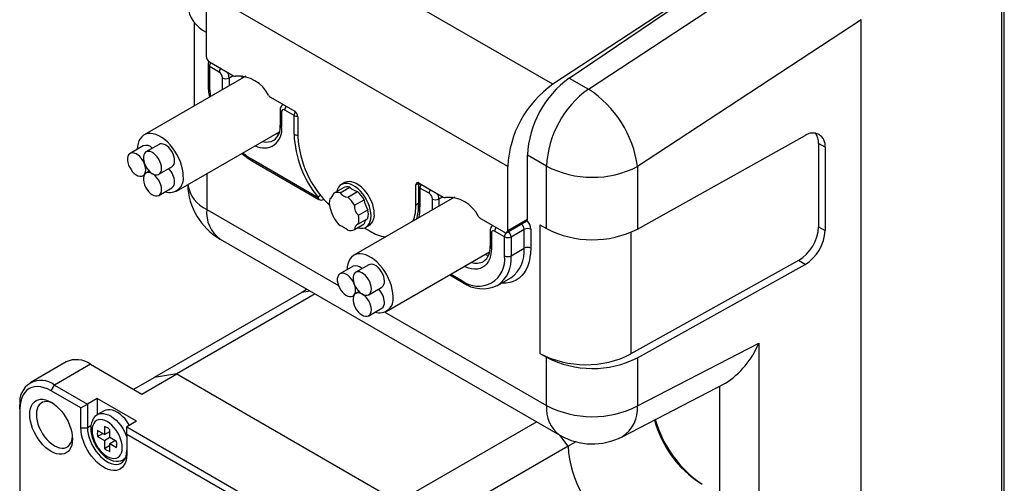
# Model space of a CAD drawing. Extents: x 11 to 421, y 5 to 275.
# Tile 8 of 18: x 266 to 301, y 90 to 107. Entities that reach past the tile are written whole.
import ezdxf

# ---------------------------------------------------------------- set-up
doc = ezdxf.new("R2010")
doc.units = 0
doc.layers.get('0').update_dxf_attribs({"linetype": 'CONTINUOUS'})

msp = doc.modelspace()

# ---------------------------------------------------------------- linework, layer by layer
at = {"color": 7, "linetype": 'CONTINUOUS'}
for p, q in [((285.0526, 104.6182), (274.2103, 110.8774)), ((293.6564, 110.2798), (285.0526, 104.6182)), ((285.6402, 104.8423), (293.6564, 110.2798)), ((286.3275, 104.4455), (294.4836, 109.8023)), ((301.184, 83.6684), (301.184, 109.863)), ((301.2775, 83.8021), (301.2775, 109.9967)), ((283.4269, 101.6666), (272.5846, 107.9257)), ((272.5846, 107.9257), (272.5846, 105.6258)), ((296.1313, 106.9415), (288.0921, 101.6616)), ((296.1313, 80.5443), (296.1313, 106.9462)), ((296.1313, 86.5868), (296.1313, 106.9415)), ((272.1568, 106.8474), (272.1568, 103.8408)), ((272.6537, 105.3264), (272.6537, 104.646)), ((272.7025, 105.4217), (273.5682, 104.9219)), ((272.7025, 105.2584), (272.7025, 104.5779)), ((273.056, 105.0543), (272.7025, 105.2584)), ((274.0063, 104.9085), (270.3514, 102.7986)), ((274.9009, 104.1526), (275.7666, 103.6528)), ((275.2464, 103.6936), (275.2464, 103.1489)), ((275.2952, 103.6255), (275.2952, 103.0809)), ((275.743, 103.5031), (275.4131, 103.6936)), ((275.743, 102.8223), (275.743, 103.5031)), ((275.8845, 103.4487), (275.8845, 102.7407)), ((271.518, 100.7778), (275.2197, 102.9148)), ((288.0921, 99.4158), (294.1168, 102.7744)), ((270.3237, 102.4089), (269.8523, 102.1368)), ((270.8922, 102.4597), (270.4208, 102.1876)), ((294.6005, 102.4951), (294.6005, 99.5011)), ((294.8363, 102.359), (294.6005, 102.4951)), ((294.8363, 102.359), (294.8363, 99.365)), ((284.134, 99.7749), (284.134, 102.0748)), ((270.8848, 101.3837), (271.3562, 101.6559)), ((274.2345, 101.9243), (276.6057, 100.5555)), ((274.2691, 101.848), (276.6402, 100.4792)), ((283.4269, 99.3667), (283.4269, 101.6666)), ((284.8213, 99.4323), (284.8213, 101.678)), ((288.0921, 101.6616), (288.0921, 99.4158)), ((270.3164, 101.3329), (270.3523, 101.3537)), ((270.5377, 101.4972), (270.4208, 101.4297)), ((270.8848, 100.6258), (271.3562, 100.898)), ((277.1692, 100.7015), (277.5145, 100.9009)), ((277.4031, 100.7225), (277.7485, 100.9218)), ((277.5642, 101.0835), (277.4463, 101.0155)), ((280.1271, 100.2915), (280.1271, 100.9995)), ((280.2197, 100.9586), (280.2197, 100.2779)), ((280.245, 101.0675), (281.1107, 100.5677)), ((280.2685, 100.8906), (280.2685, 100.2098)), ((280.5985, 100.7001), (280.2685, 100.8906)), ((277.6821, 100.5615), (278.0274, 100.7608)), ((281.5165, 100.5629), (277.8939, 98.4717)), ((276.8069, 100.4792), (276.8179, 100.4856)), ((277.0298, 100.5031), (277.0525, 100.5163)), ((277.916, 100.2704), (278.2613, 100.4698)), ((278.0554, 99.911), (278.4008, 100.1104)), ((277.916, 99.4007), (278.2613, 99.6)), ((278.0554, 99.5991), (278.4008, 99.7984)), ((278.3296, 99.4855), (278.4474, 99.5535)), ((282.4434, 99.7984), (283.3091, 99.2986)), ((283.3924, 99.2904), (284.0921, 99.6943)), ((283.4269, 99.3667), (284.134, 99.7749)), ((284.5856, 99.5683), (284.8213, 99.4323)), ((284.5856, 99.5683), (284.5856, 94.9413)), ((294.6005, 99.5011), (294.8363, 99.365)), ((278.2689, 99.4589), (278.4772, 99.3387)), ((282.7889, 99.3394), (282.7889, 98.7947)), ((282.8377, 99.2714), (282.8377, 98.7267)), ((283.3091, 99.1353), (282.9555, 99.3394)), ((283.3091, 98.4549), (283.3091, 99.1353)), ((283.5448, 99.1353), (284.0162, 99.4075)), ((283.5448, 99.1353), (283.5448, 98.4549)), ((284.0162, 98.727), (284.0162, 99.4075)), ((284.2519, 99.4075), (284.2519, 98.727)), ((273.0878, 99.056), (285.3047, 92.0033)), ((279.0605, 96.4509), (282.7687, 98.5916)), ((283.5448, 98.4549), (284.0162, 98.727)), ((277.8662, 98.082), (277.3948, 97.8098)), ((278.4346, 98.1328), (277.9632, 97.8606)), ((293.8811, 98.2835), (287.8564, 94.9248)), ((288.0921, 94.7887), (294.1168, 98.1474)), ((294.1168, 98.1474), (293.8811, 98.2835)), ((281.3393, 97.7664), (281.8115, 97.4938)), ((283.0614, 97.3866), (283.0504, 97.3803)), ((283.0614, 97.3866), (283.5328, 97.6587)), ((283.5328, 97.6587), (283.5418, 97.664)), ((276.022, 97.1399), (270.7187, 94.0784)), ((276.5062, 97.0826), (271.5253, 94.2071)), ((276.2144, 97.251), (276.022, 97.1399)), ((276.3235, 97.188), (276.022, 97.1399)), ((277.8589, 97.006), (277.8948, 97.0267)), ((278.0802, 97.1702), (277.9632, 97.1027)), ((278.4273, 97.0568), (278.8987, 97.3289)), ((278.4273, 96.2989), (278.8987, 96.571)), ((288.0921, 93.0551), (292.4471, 95.3104)), ((292.4471, 95.3104), (292.4471, 78.5634)), ((284.5856, 94.9413), (284.8213, 94.8052)), ((267.5496, 94.6414), (266.2533, 93.893)), ((268.4248, 94.5547), (267.1284, 93.8063)), ((268.4248, 94.5547), (270.2761, 93.486)), ((284.8213, 93.0716), (284.8213, 94.8052)), ((288.0921, 94.7887), (288.0921, 93.0551)), ((270.2761, 93.486), (271.5253, 94.2071)), ((271.5253, 94.2071), (270.7187, 94.0784)), ((271.5253, 94.2071), (279.4894, 89.6096)), ((267.0106, 93.6022), (267.1284, 93.8063)), ((267.1284, 93.8063), (268.3184, 93.1194)), ((269.9843, 93.6544), (270.7187, 94.0784)), ((287.5442, 91.9521), (291.252, 93.8722)), ((268.0827, 92.9833), (267.0106, 93.6022)), ((265.8907, 92.9555), (265.8907, 93.0916)), ((268.0827, 92.9833), (268.3184, 93.1194)), ((268.672, 93.3235), (268.3184, 93.1194)), ((268.3184, 93.1194), (268.3184, 92.2756)), ((270.0862, 92.5071), (268.672, 93.3235)), ((268.672, 93.3235), (268.672, 92.7391)), ((265.8907, 92.9555), (265.8907, 79.4833)), ((268.0827, 92.2756), (268.0827, 92.9833)), ((268.9125, 92.8798), (268.6768, 92.7438)), ((270.0862, 92.5071), (269.7326, 92.303)), ((284.4703, 92.485), (279.4894, 89.6096)), ((268.0827, 92.2756), (268.3184, 92.2756)), ((268.9278, 92.0297), (268.6841, 92.1705)), ((268.6841, 91.9586), (268.8676, 92.0645)), ((268.9278, 92.3162), (268.9278, 92.0297)), ((268.9278, 92.0297), (269.1232, 92.1425)), ((269.0979, 92.1279), (269.1232, 92.1133)), ((269.1232, 91.917), (269.1232, 92.2034)), ((269.7326, 92.303), (276.1909, 88.5747)), ((269.7326, 92.0308), (269.7326, 92.303)), ((269.7326, 92.0308), (269.7326, 91.3231)), ((275.9552, 88.4386), (269.7326, 92.0308)), ((268.6841, 91.9586), (268.9278, 91.8179)), ((268.9278, 91.8179), (269.1232, 91.9306)), ((268.9278, 91.8179), (268.9278, 91.5314)), ((269.367, 91.7762), (269.1232, 91.917)), ((269.1232, 91.7051), (269.3067, 91.811)), ((269.1232, 91.4186), (269.1232, 91.7051)), ((269.1232, 91.7051), (269.367, 91.5644)), ((269.2814, 91.8256), (269.2814, 91.7964)), ((285.5992, 91.6111), (285.2978, 92.0073)), ((285.8725, 91.7689), (285.5992, 91.6111)), ((268.9278, 91.5314), (269.1232, 91.6442)), ((285.5992, 91.6111), (280.2959, 88.5496)), ((269.61, 91.1271), (269.6717, 91.1627))]:
    msp.add_line(p, q, dxfattribs=at)
at = {"color": 8, "linetype": 'CONTINUOUS'}
for p, q in [((273.1739, 104.428), (273.1739, 104.8502)), ((273.4096, 104.8502), (273.5511, 104.9318)), ((273.4096, 104.8502), (273.4096, 104.5641)), ((273.881, 104.8362), (273.881, 104.9338)), ((285.6402, 104.8423), (286.3275, 104.4455)), ((284.8213, 101.678), (284.134, 102.0748)), ((272.6044, 101.405), (272.6044, 100.1243)), ((280.1271, 100.9995), (280.245, 101.0675)), ((280.9521, 100.496), (281.0935, 100.5776)), ((281.4235, 100.5092), (281.4235, 100.5796)), ((276.817, 100.4867), (276.8069, 100.4792)), ((280.1271, 100.2915), (280.2197, 100.3449)), ((280.7164, 100.101), (280.7164, 100.496)), ((280.9521, 100.496), (280.9521, 100.2371)), ((272.6044, 100.1243), (277.3395, 97.3908)), ((287.8564, 99.3007), (287.8564, 94.9248)), ((281.3882, 97.7946), (281.777, 97.5701)), ((279.01, 96.4264), (284.8213, 93.0716)), ((291.0454, 78.5705), (291.0454, 93.7652)), ((268.441, 92.3464), (268.3184, 92.2756))]:
    msp.add_line(p, q, dxfattribs=at)
at = {"color": 7, "linetype": 'CONTINUOUS', "flags": 128}
for points in [[(271.7597, 101.312), (271.7532, 101.4351), (271.7338, 101.5639), (271.7017, 101.6961), (271.6576, 101.8298), (271.6021, 101.9629), (271.5361, 102.0932), (271.4606, 102.2187), (271.3768, 102.3374), (271.286, 102.4474), (271.1896, 102.5471), (271.0893, 102.6347), (270.9865, 102.7091), (270.8829, 102.7689), (270.7801, 102.8132), (270.6798, 102.8414), (270.5835, 102.853), (270.4927, 102.8477), (270.4089, 102.8258), (270.3333, 102.7875), (270.2673, 102.7335), (270.2118, 102.6645), (270.1677, 102.5817), (270.1357, 102.4864), (270.1163, 102.3801), (270.11, 102.2855)], [(271.4524, 101.8684), (271.4456, 101.9485), (271.4258, 102.0332), (271.3935, 102.1188), (271.3503, 102.2019), (271.2978, 102.2792), (271.2382, 102.3474), (271.1739, 102.4037), (271.1076, 102.4459), (271.0419, 102.4722), (270.9797, 102.4815), (270.9233, 102.4734), (270.8922, 102.4597)], [(270.4125, 101.5454), (270.4058, 101.6256), (270.3859, 101.7102), (270.3537, 101.7958), (270.3105, 101.879), (270.258, 101.9562), (270.1984, 102.0244), (270.1341, 102.0807), (270.0678, 102.1229), (270.0021, 102.1492), (269.9399, 102.1585), (269.8835, 102.1505), (269.8354, 102.1254), (269.7974, 102.0844), (269.7713, 102.0291), (269.7579, 101.9617), (269.7579, 101.885), (269.7713, 101.8022), (269.7974, 101.7166), (269.8354, 101.6317), (269.8835, 101.5511), (269.9399, 101.478), (270.0021, 101.4155), (270.0678, 101.366), (270.1341, 101.3316), (270.1984, 101.3137), (270.258, 101.313), (270.3105, 101.3297), (270.3537, 101.3629), (270.3859, 101.4113), (270.4058, 101.473), (270.4125, 101.5454)], [(270.981, 101.5962), (270.9742, 101.6764), (270.9544, 101.761), (270.9221, 101.8467), (270.8789, 101.9298), (270.8264, 102.0071), (270.7668, 102.0752), (270.7025, 102.1316), (270.6362, 102.1737), (270.5705, 102.2), (270.5083, 102.2093), (270.4519, 102.2013), (270.4038, 102.1763), (270.3658, 102.1352), (270.3397, 102.0799), (270.3263, 102.0125), (270.3263, 101.9358), (270.3397, 101.853), (270.3658, 101.7674), (270.4038, 101.6826), (270.4519, 101.602), (270.5083, 101.5289), (270.5705, 101.4663), (270.6362, 101.4168), (270.7025, 101.3824), (270.7668, 101.3645), (270.8264, 101.3639), (270.8789, 101.3805), (270.9221, 101.4137), (270.9544, 101.4621), (270.9742, 101.5238), (270.981, 101.5962)], [(270.981, 100.8383), (270.9742, 100.9185), (270.9544, 101.0031), (270.9221, 101.0888), (270.8789, 101.1719), (270.8264, 101.2491), (270.7668, 101.3173), (270.7025, 101.3737), (270.6362, 101.4158), (270.5705, 101.4421), (270.5083, 101.4514), (270.4519, 101.4434), (270.4038, 101.4183), (270.3658, 101.3773), (270.3397, 101.322), (270.3263, 101.2546), (270.3263, 101.1779), (270.3397, 101.0951), (270.3658, 101.0095), (270.4038, 100.9247), (270.4519, 100.844), (270.5083, 100.771), (270.5705, 100.7084), (270.6362, 100.6589), (270.7025, 100.6245), (270.7668, 100.6066), (270.8264, 100.6059), (270.8789, 100.6226), (270.9221, 100.6558), (270.9544, 100.7042), (270.9742, 100.7659), (270.981, 100.8383)], [(278.5125, 99.8899), (278.5059, 99.9987), (278.4861, 100.113), (278.4535, 100.2301), (278.4089, 100.3477), (278.3531, 100.4632), (278.2875, 100.5742), (278.2133, 100.6783), (278.1322, 100.7733), (278.0459, 100.8571), (277.9562, 100.928), (277.8651, 100.9844), (277.7745, 101.0252), (277.6863, 101.0495), (277.6023, 101.0568), (277.5245, 101.0469), (277.4544, 101.02), (277.3936, 100.9767), (277.3432, 100.9179), (277.3045, 100.8449), (277.2796, 100.7653)], [(278.6304, 99.9579), (278.6237, 100.0668), (278.6039, 100.181), (278.5713, 100.2982), (278.5267, 100.4158), (278.471, 100.5313), (278.4053, 100.6423), (278.3312, 100.7463), (278.2501, 100.8413), (278.1638, 100.9251), (278.0741, 100.996), (277.983, 101.0525), (277.8923, 101.0933), (277.8041, 101.1176), (277.7202, 101.1248), (277.6424, 101.1149), (277.5723, 101.088), (277.5642, 101.0835)], [(278.0295, 99.4662), (278.0459, 99.4614), (278.1322, 99.4456), (278.2133, 99.4469), (278.2875, 99.4654), (278.3531, 99.5006), (278.4089, 99.5518), (278.4535, 99.6178), (278.4861, 99.6974), (278.5059, 99.7887), (278.5125, 99.8899)], [(279.3021, 96.985), (279.2956, 97.1082), (279.2762, 97.2369), (279.2442, 97.3692), (279.2001, 97.5029), (279.1446, 97.6359), (279.0786, 97.7662), (279.003, 97.8917), (278.9192, 98.0104), (278.8284, 98.1205), (278.7321, 98.2201), (278.6318, 98.3078), (278.529, 98.3821), (278.4254, 98.4419), (278.3226, 98.4863), (278.2223, 98.5144), (278.1259, 98.526), (278.0352, 98.5208), (277.9513, 98.4988), (277.8758, 98.4606), (277.8098, 98.4065), (277.7543, 98.3375), (277.7102, 98.2548), (277.6781, 98.1595), (277.6587, 98.0531), (277.6524, 97.9585)], [(278.9948, 97.5414), (278.9881, 97.6216), (278.9682, 97.7062), (278.936, 97.7918), (278.8928, 97.875), (278.8402, 97.9522), (278.7806, 98.0204), (278.7164, 98.0767), (278.65, 98.1189), (278.5844, 98.1452), (278.5221, 98.1545), (278.4658, 98.1465), (278.4346, 98.1328)], [(277.955, 97.2184), (277.9483, 97.2986), (277.9284, 97.3832), (277.8962, 97.4689), (277.8529, 97.552), (277.8004, 97.6293), (277.7408, 97.6975), (277.6765, 97.7538), (277.6102, 97.796), (277.5446, 97.8222), (277.4823, 97.8316), (277.426, 97.8235), (277.3778, 97.7985), (277.3399, 97.7574), (277.3137, 97.7021), (277.3004, 97.6347), (277.3004, 97.558), (277.3137, 97.4752), (277.3399, 97.3896), (277.3778, 97.3048), (277.426, 97.2242), (277.4823, 97.1511), (277.5446, 97.0885), (277.6102, 97.039), (277.6765, 97.0046), (277.7408, 96.9867), (277.8004, 96.9861), (277.8529, 97.0027), (277.8962, 97.0359), (277.9284, 97.0843), (277.9483, 97.146), (277.955, 97.2184)], [(278.5234, 97.2693), (278.5167, 97.3494), (278.4968, 97.4341), (278.4646, 97.5197), (278.4214, 97.6029), (278.3688, 97.6801), (278.3092, 97.7483), (278.2449, 97.8046), (278.1786, 97.8468), (278.113, 97.8731), (278.0507, 97.8824), (277.9944, 97.8743), (277.9463, 97.8493), (277.9083, 97.8083), (277.8821, 97.7529), (277.8688, 97.6855), (277.8688, 97.6089), (277.8821, 97.526), (277.9083, 97.4404), (277.9463, 97.3556), (277.9944, 97.275), (278.0507, 97.2019), (278.113, 97.1393), (278.1786, 97.0898), (278.2449, 97.0554), (278.3092, 97.0375), (278.3688, 97.0369), (278.4214, 97.0535), (278.4646, 97.0867), (278.4968, 97.1352), (278.5167, 97.1969), (278.5234, 97.2693)], [(278.5234, 96.5113), (278.5167, 96.5915), (278.4968, 96.6761), (278.4646, 96.7618), (278.4214, 96.8449), (278.3688, 96.9222), (278.3092, 96.9904), (278.2449, 97.0467), (278.1786, 97.0889), (278.113, 97.1151), (278.0507, 97.1245), (277.9944, 97.1164), (277.9463, 97.0914), (277.9083, 97.0503), (277.8821, 96.995), (277.8688, 96.9276), (277.8688, 96.8509), (277.8821, 96.7681), (277.9083, 96.6825), (277.9463, 96.5977), (277.9944, 96.5171), (278.0507, 96.444), (278.113, 96.3814), (278.1786, 96.3319), (278.2449, 96.2975), (278.3092, 96.2796), (278.3688, 96.279), (278.4214, 96.2956), (278.4646, 96.3288), (278.4968, 96.3773), (278.5167, 96.4389), (278.5234, 96.5113)], [(267.0106, 93.6022), (266.8852, 93.6665), (266.7614, 93.7137), (266.6407, 93.7432), (266.5247, 93.7547), (266.4148, 93.748), (266.3123, 93.7232), (266.2187, 93.6806), (266.135, 93.6208), (266.0623, 93.5444), (266.0016, 93.4526), (265.9535, 93.3464), (265.9188, 93.2271), (265.8977, 93.0962), (265.8907, 92.9555)], [(267.7766, 91.8668), (267.77, 91.7551), (267.7505, 91.6529), (267.7183, 91.5619), (267.674, 91.4838), (267.6183, 91.4197), (267.5522, 91.3708), (267.4769, 91.338), (267.3936, 91.3218), (267.3037, 91.3225), (267.2088, 91.3401), (267.1106, 91.3743), (267.0106, 91.4244), (266.9106, 91.4897), (266.8123, 91.569), (266.7174, 91.661), (266.6276, 91.7641), (266.5442, 91.8764), (266.4689, 91.9962), (266.4028, 92.1214), (266.3472, 92.2497), (266.3028, 92.3791), (266.2706, 92.5072), (266.2511, 92.632), (266.2445, 92.7512), (266.2511, 92.8629), (266.2706, 92.9651), (266.3028, 93.0561), (266.3472, 93.1343), (266.4028, 93.1984), (266.4689, 93.2472), (266.5442, 93.28), (266.6276, 93.2962), (266.7174, 93.2955), (266.8123, 93.2779), (266.9106, 93.2438), (267.0106, 93.1936), (267.1106, 93.1283), (267.2088, 93.049), (267.3037, 92.957), (267.3936, 92.854), (267.4769, 92.7416), (267.5522, 92.6218), (267.6183, 92.4967), (267.674, 92.3683), (267.7183, 92.239), (267.7505, 92.1108), (267.77, 91.986), (267.7766, 91.8668)], [(267.0721, 93.1552), (267.0362, 93.1712), (266.9458, 93.2007), (266.8592, 93.2134), (266.778, 93.209), (266.704, 93.1878), (266.6386, 93.15), (266.5831, 93.0965), (266.5388, 93.0284), (266.5065, 92.947), (266.4868, 92.854), (266.4802, 92.7512), (266.4868, 92.6409), (266.5065, 92.5252), (266.5388, 92.4065), (266.5831, 92.2872), (266.6386, 92.1697), (266.704, 92.0564), (266.778, 91.9497), (266.8592, 91.8516), (266.9458, 91.7643), (267.0362, 91.6894), (267.1284, 91.6286), (267.2207, 91.5829), (267.311, 91.5535), (267.3977, 91.5408), (267.4789, 91.5451), (267.5529, 91.5663), (267.6183, 91.6041), (267.6737, 91.6576), (267.718, 91.7257), (267.7503, 91.8071), (267.77, 91.9002), (267.7741, 91.9391)], [(268.6767, 92.7416), (268.6525, 92.7286), (268.5884, 92.6759), (268.5352, 92.612), (268.4929, 92.5376), (268.4615, 92.453), (268.4419, 92.3587), (268.4346, 92.2558), (268.4401, 92.1466), (268.4583, 92.0336), (268.4883, 91.9193), (268.5295, 91.8056), (268.581, 91.6943), (268.6419, 91.5871), (268.7111, 91.4857), (268.7878, 91.3918), (268.8708, 91.3068), (268.9593, 91.2322), (269.0522, 91.1697), (269.1487, 91.1206), (269.2472, 91.087), (269.3452, 91.0705), (269.4296, 91.0708), (269.5177, 91.0876), (269.5971, 91.12), (269.6078, 91.1271)], [(269.8338, 92.3614), (269.8207, 92.3829), (269.7481, 92.4903), (269.6684, 92.5895), (269.583, 92.6786), (269.4937, 92.7559), (269.4021, 92.8199), (269.3101, 92.8693), (269.2194, 92.9031), (269.1319, 92.9208), (269.0491, 92.922), (268.9728, 92.9066), (268.9125, 92.8798)], [(269.5676, 91.5544), (269.561, 91.6562), (269.5411, 91.7632), (269.5086, 91.8728), (269.4641, 91.9822), (269.4089, 92.0888), (269.3442, 92.1899), (269.2716, 92.2831), (269.1931, 92.3661), (269.1103, 92.4368), (269.0255, 92.4934), (268.9407, 92.5347), (268.858, 92.5595), (268.7794, 92.5673), (268.7069, 92.5578), (268.6422, 92.5314), (268.5869, 92.4886), (268.5425, 92.4305), (268.5099, 92.3585), (268.4901, 92.2744), (268.4834, 92.1804), (268.4901, 92.0786), (268.5099, 91.9716), (268.5425, 91.862), (268.5869, 91.7526), (268.6422, 91.646), (268.7069, 91.5449), (268.7794, 91.4517), (268.858, 91.3687), (268.9407, 91.2981), (269.0255, 91.2414), (269.1103, 91.2001), (269.1931, 91.1753), (269.2716, 91.1675), (269.3442, 91.177), (269.4089, 91.2035), (269.4641, 91.2463), (269.5086, 91.3044), (269.5411, 91.3763), (269.561, 91.4604), (269.5676, 91.5544)], [(269.7326, 91.3231), (269.7261, 91.2075), (269.7067, 91.1012), (269.6747, 91.0059), (269.6306, 90.9231), (269.5751, 90.8541), (269.509, 90.8001), (269.4335, 90.7618), (269.3497, 90.7399), (269.2589, 90.7346), (269.1626, 90.7462), (269.0623, 90.7744), (268.9595, 90.8187), (268.8559, 90.8785), (268.7531, 90.9529), (268.6528, 91.0405), (268.5564, 91.1402), (268.4656, 91.2502), (268.3818, 91.3689), (268.3063, 91.4944), (268.2403, 91.6247), (268.1848, 91.7578), (268.1407, 91.8915), (268.1086, 92.0237), (268.0892, 92.1525), (268.0827, 92.2756)], [(268.3184, 92.2756), (268.325, 92.1606), (268.3446, 92.0402), (268.377, 91.9165), (268.4214, 91.7919), (268.477, 91.6687), (268.5429, 91.5493), (268.6178, 91.4357), (268.7002, 91.3302), (268.7887, 91.2347), (268.8817, 91.151), (268.9773, 91.0806), (269.0738, 91.0249), (269.1694, 90.9849), (269.2623, 90.9613), (269.3508, 90.9546), (269.4333, 90.9649), (269.5082, 90.992), (269.574, 91.0354), (269.6297, 91.0944), (269.6741, 91.1677), (269.7064, 91.254), (269.7261, 91.3518), (269.7326, 91.4592)]]:
    msp.add_lwpolyline(points, dxfattribs=at)
at = {"color": 8, "linetype": 'CONTINUOUS', "flags": 128}
for points in [[(275.1903, 102.8187), (275.1581, 102.8224), (275.0843, 102.8366)], [(282.8377, 98.7267), (282.831, 98.5934), (282.8111, 98.4695), (282.7782, 98.3565), (282.7326, 98.2559), (282.6751, 98.1689), (282.6063, 98.0966), (282.527, 98.04), (282.4383, 97.9996), (282.3413, 97.9762), (282.2372, 97.9698), (282.1273, 97.9807), (282.013, 98.0086), (281.8958, 98.0533), (281.8629, 98.0687)], [(282.7328, 98.4645), (282.7006, 98.4682), (282.5946, 98.4911)], [(284.2519, 98.727), (284.2452, 98.553), (284.225, 98.388), (284.1917, 98.2334), (284.1453, 98.0904), (284.0863, 97.9599), (284.0151, 97.8431), (283.9322, 97.7407), (283.8383, 97.6536), (283.7341, 97.5825), (283.6204, 97.5278), (283.4981, 97.49), (283.368, 97.4694), (283.2312, 97.4661), (283.2019, 97.4676)], [(268.6761, 92.7434), (268.7371, 92.7705), (268.8134, 92.7859), (268.8962, 92.7848), (268.9837, 92.7671), (269.0744, 92.7332), (269.1664, 92.6838), (269.258, 92.6198), (269.3473, 92.5425), (269.4327, 92.4534), (269.5124, 92.3542), (269.585, 92.2469), (269.6489, 92.1335), (269.7031, 92.0162), (269.7326, 91.9385)], [(269.6813, 91.1834), (269.6489, 91.1537), (269.6088, 91.1264)]]:
    msp.add_lwpolyline(points, dxfattribs=at)
at = {"color": 7, "linetype": 'CONTINUOUS'}
for centre, radius, start, end in [((273.0821, 107.5518), 1.1667, 185.62922, 244.76039), ((272.8405, 105.6375), 0.2561, 182.60548, 237.39452), ((272.8203, 105.3264), 0.1667, 141.62285, 180), ((272.918, 104.8385), 0.2561, 2.60548, 57.39452), ((273.2917, 105.0776), 0.2562, 242.60967, 297.39033), ((273.619, 104.9967), 0.0904, 235.84566, 284.93855), ((273.7271, 103.6885), 1.2238, 26.02863, 93.97674), ((287.7553, 101.8976), 3.6256, 125.68924, 177.19888), ((275.0201, 104.6425), 2.3665, 179.91597, 191.84463), ((287.247, 101.4861), 3.8243, 125.01506, 177.29509), ((288.4426, 101.5009), 3.6256, 125.68924, 177.19888), ((284.1745, 101.1296), 3.9536, 7.73328, 57.00564), ((275.0224, 104.3499), 0.2318, 212.4662, 238.38248), ((275.4952, 103.7027), 0.2489, 128.19393, 182.10866), ((275.3671, 103.6372), 0.0728, 50.79671, 189.21404), ((275.6286, 103.437), 0.2561, 2.60548, 57.39452), ((274.6568, 103.0791), 0.5937, 307.33526, 6.75443), ((279.6138, 102.9978), 3.8747, 182.59497, 219.07298), ((279.5256, 102.9231), 3.6457, 182.86842, 226.50773), ((294.3924, 102.421), 0.4482, 352.04175, 127.94778), ((294.0071, 102.5228), 0.5941, 357.32055, 34.98926), ((270.4204, 102.1316), 0.2936, 39.46355, 109.21399), ((275.4489, 103.9025), 2.3692, 228.21854, 240.1322), ((270.7332, 101.0763), 0.7199, 2.72112, 45.34166), ((271.2213, 101.8449), 0.2322, 305.51372, 5.79846), ((286.4728, 104.8631), 3.5877, 242.59248, 296.83022), ((271.2719, 101.2245), 0.4955, 250.97416, 10.16862), ((271.2213, 101.087), 0.2322, 305.51372, 5.79846), ((274.2544, 101.0768), 2.3333, 181.61408, 240.00269), ((277.6569, 100.6269), 0.3088, 72.75806, 117.46098), ((278.155, 101.3039), 0.5579, 223.22731, 256.77807), ((280.199, 101.0111), 0.0728, 50.79671, 189.21404), ((280.3864, 100.9586), 0.1667, 141.86527, 180), ((276.8654, 100.7669), 0.3108, 301.9337, 347.86496), ((277.3116, 100.4275), 0.3088, 72.75806, 117.46098), ((277.6812, 100.8821), 0.3207, 209.85797, 270.1474), ((276.877, 99.6748), 1.1976, 29.82648, 47.76266), ((277.2224, 99.8742), 1.1976, 29.82648, 47.76266), ((280.4605, 100.4843), 0.2561, 2.60548, 57.39452), ((281.1614, 100.6425), 0.0904, 235.84566, 284.93855), ((281.2696, 99.3343), 1.2238, 26.02863, 93.97674), ((276.7235, 100.6235), 0.1667, 240.00269, 299.99731), ((277.7136, 100.3472), 0.7014, 167.15298, 192.84702), ((282.0136, 101.9181), 5.2745, 199.11118, 203.30018), ((278.3702, 100.2399), 0.4552, 176.15301, 226.25835), ((279.1981, 100.6265), 0.9498, 189.49552, 212.91584), ((278.4729, 100.2626), 1.6544, 340.30808, 0.99933), ((278.6602, 100.236), 1.5601, 342.78794, 1.53925), ((280.8342, 100.7234), 0.2562, 242.60967, 297.39033), ((278.2082, 100.4274), 1.1976, 209.82648, 227.76266), ((277.3716, 99.755), 0.7014, 347.15298, 12.84702), ((277.7169, 99.9544), 0.7014, 347.15298, 12.84702), ((278.1942, 99.9117), 0.4387, 305.26041, 6.05177), ((282.5649, 99.9958), 0.2318, 212.4662, 238.38248), ((275.5248, 95.9649), 4.0392, 57.71793, 62.28745), ((278.121, 99.4048), 0.2051, 108.64884, 181.14981), ((278.5239, 99.5679), 0.2645, 129.12426, 173.03331), ((283.0376, 99.3486), 0.2489, 128.19393, 182.10866), ((284.0524, 99.7659), 0.0822, 305.01333, 6.29885), ((293.0944, 99.5696), 1.5077, 301.45135, 357.39391), ((277.7736, 99.6747), 0.3088, 252.75806, 297.46098), ((279.329, 100.7566), 1.6541, 239.00364, 259.6879), ((282.9095, 99.283), 0.0728, 50.79671, 189.21404), ((283.3551, 99.355), 0.0728, 230.79671, 9.21404), ((283.4269, 99.3628), 0.2562, 242.60967, 297.39033), ((284.134, 99.18), 0.2562, 62.60967, 117.39033), ((286.4728, 102.618), 3.5883, 242.59769, 296.82501), ((293.329, 99.4342), 1.5089, 301.47519, 357.37006), ((282.1993, 98.7249), 0.5937, 307.33526, 6.75443), ((284.134, 98.4996), 0.2562, 62.60967, 117.39033), ((282.3728, 98.3074), 0.9479, 231.05853, 8.95222), ((283.4269, 98.6823), 0.2562, 242.60967, 297.39033), ((277.9629, 97.8047), 0.2936, 39.46355, 109.21399), ((278.7638, 97.5179), 0.2322, 305.51372, 5.79846), ((282.5295, 98.5263), 1.2576, 235.18519, 294.35191), ((278.2757, 96.7493), 0.7199, 2.72112, 45.34166), ((278.8144, 96.8975), 0.4955, 250.97416, 10.16862), ((278.7638, 96.76), 0.2322, 305.51372, 5.79846), ((289.5965, 96.4699), 3.0774, 302.51401, 337.86577), ((286.2371, 98.1263), 3.5877, 242.59248, 296.83022), ((267.9131, 93.8501), 0.8708, 54.01716, 114.67238), ((286.4728, 97.9909), 3.5883, 242.59769, 296.82501), ((266.6476, 93.2099), 0.7661, 51.1301, 188.88065), ((286.4728, 96.2566), 3.5877, 242.59248, 296.83022), ((292.4702, 93.55), 3.8962, 194.83277, 237.17361), ((292.763, 93.7177), 4.1928, 195.93261, 235.87223), ((269.1394, 92.0645), 0.4675, 166.9016, 193.0984), ((268.7991, 91.8675), 0.4668, 46.02022, 73.98515), ((268.9117, 91.6703), 0.4675, 346.9016, 13.0984), ((286.4713, 94.0241), 2.3333, 240.00269, 297.37724), ((269.252, 91.8673), 0.4668, 226.02022, 253.98515), ((289.4226, 91.7773), 3.827, 182.48902, 237.51098)]:
    msp.add_arc(centre, radius, start, end, dxfattribs=at)
at = {"color": 8, "linetype": 'CONTINUOUS'}
for centre, radius, start, end in [((272.7371, 105.3347), 0.0838, 185.6948, 245.62534), ((272.951, 105.2485), 0.2488, 144.06523, 177.72068), ((273.3046, 105.0444), 0.2488, 144.06523, 177.72068), ((272.9435, 104.8359), 0.4663, 1.74816, 26.05066), ((272.7371, 104.6543), 0.0838, 185.71101, 245.62393), ((275.1108, 104.591), 2.4084, 180.30976, 189.90757), ((275.6649, 103.6826), 0.2521, 144.29615, 177.48976), ((275.3261, 103.6992), 0.0799, 184.03377, 247.26323), ((275.9945, 103.4921), 0.2517, 144.74363, 177.50234), ((275.8593, 103.7264), 0.2517, 242.5011, 275.25489), ((274.6604, 102.9728), 0.6439, 240.80913, 9.66548), ((275.3298, 103.1572), 0.0838, 185.6948, 245.62534), ((275.8588, 103.0426), 0.2488, 242.28268, 275.93283), ((274.7648, 103.0815), 0.5389, 253.63388, 297.92779), ((275.4496, 104.003), 2.4078, 230.0994, 239.69298), ((274.3162, 101.9153), 0.0822, 173.70115, 234.98667), ((273.0918, 101.2029), 1.1836, 189.27758, 245.68276), ((280.3031, 100.967), 0.0838, 185.6948, 245.62534), ((280.5171, 100.8807), 0.2488, 144.06523, 177.72068), ((276.6873, 100.5465), 0.0822, 173.70115, 234.98667), ((277.0268, 100.2105), 0.5444, 128.18461, 140.68098), ((280.8471, 100.6902), 0.2488, 144.06523, 177.72068), ((280.486, 100.4818), 0.4663, 1.74816, 26.05066), ((280.3031, 100.2862), 0.0838, 185.6948, 245.62534), ((278.2579, 100.1969), 2.0107, 349.25965, 0.36859), ((273.7759, 100.0108), 1.1769, 174.4669, 234.22092), ((283.2074, 99.3284), 0.2521, 144.29615, 177.48976), ((283.7554, 99.3941), 0.2611, 2.93879, 50.55671), ((283.7382, 99.3833), 0.5143, 2.68994, 41.51913), ((282.8723, 99.3477), 0.0838, 185.70677, 245.6243), ((283.5643, 99.1235), 0.2555, 141.48207, 177.34446), ((283.284, 99.1219), 0.2611, 2.93879, 50.55671), ((282.8723, 98.803), 0.0838, 185.6948, 245.62534), ((282.395, 98.3316), 1.1564, 305.19284, 6.11934), ((282.8451, 98.6122), 1.1767, 306.30549, 5.59722), ((282.3043, 98.7363), 0.5482, 250.70541, 297.76208), ((281.8563, 97.56), 0.0799, 172.74255, 235.95981), ((285.9928, 92.9581), 1.1769, 174.4669, 234.22092), ((286.8721, 92.9735), 1.2227, 303.34429, 3.8275)]:
    msp.add_arc(centre, radius, start, end, dxfattribs=at)

doc.saveas('drawing.dxf')
